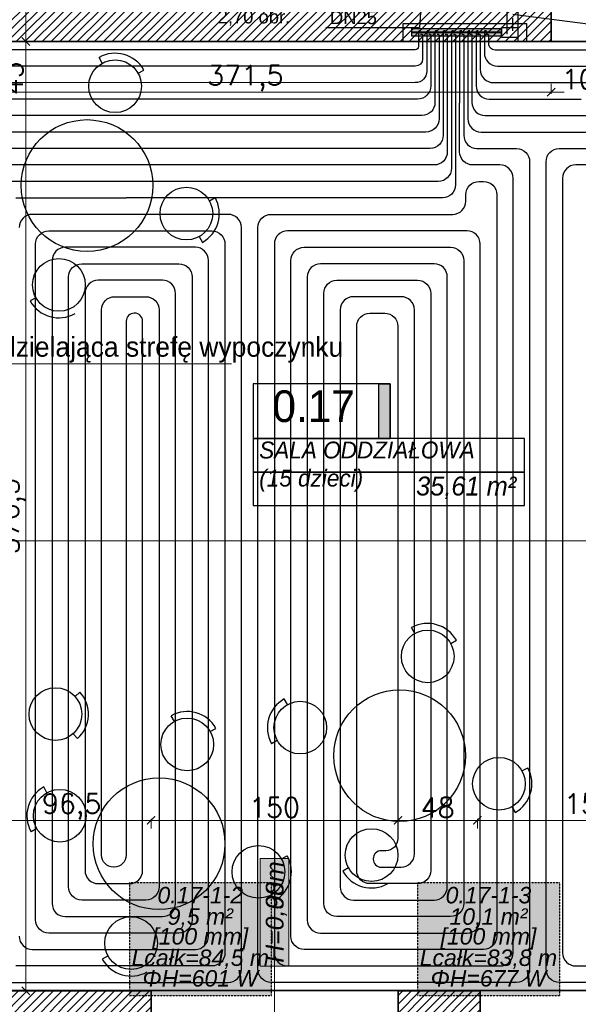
# Model space of a CAD drawing. Header units: millimetres. Extents: x -740 to 33545, y -26688 to 22494.
# Tile 83 of 256: x 9555 to 9895, y 9775 to 10373. Entities that reach past the tile are written whole.
import ezdxf
from ezdxf.enums import TextEntityAlignment as Align
from ezdxf.lldxf.tags import DXFTag

# ---------------------------------------------------------------- set-up
doc = ezdxf.new("R2010")
doc.units = ezdxf.units.MM
doc.header["$MEASUREMENT"] = 0
doc.linetypes.add('HIDDENX2', pattern=[0.1905, 0.127, -0.0635])
doc.layers.get('Defpoints').update_dxf_attribs({"color": 252})
doc.layers.add('_I_EKO_PODKLAD 3', color=252, linetype='Continuous')
doc.layers.add('tabelki opis', color=252, linetype='Continuous')
for name, color, linetype, lineweight in [('A_istniejące ściany', 252, 'Continuous', 35), ('A_l.przerywana', 252, 'ICAD_ISO03W100', 9), ('A_opisy', 252, 'Continuous', 15), ('l.wypełnien', 252, 'Continuous', 5), ('Nowe_820-G Rysunki Obrazki_Nr_pióra__1', 252, 'Continuous', 13), ('Nowe_820-G Rysunki Obrazki_Nr_pióra__23', 252, 'Continuous', 15), ('wymiarowanie', 252, 'Continuous', 9)]:
    doc.layers.add(name, color=color, linetype=linetype, lineweight=lineweight)
for name, color, linetype, lineweight, true_color in [('IS_Belka powrotna rozdzielacza co', 7, 'Continuous', 25, 0x000000), ('IS_Belka zasilająca rozdzielacza co', 7, 'Continuous', 25, 0x000000), ('IS_Działka (powrotna)', 5, 'Continuous', 25, 0x0000ff), ('IS_Działka (zasilająca)', 1, 'Continuous', 25, 0xff0000), ('IS_Heating_cooling floor', 7, 'HIDDENX2', 25, 0x008000), ('IS_Przyłącze (powrotne)', 5, 'Continuous', 25, 0x0000ff), ('IS_Przyłącze (zasilające)', 1, 'Continuous', 25, 0xff0000), ('IS_Strefa podłóg', 7, 'Continuous', 25, 0x008000), ('IS_Szafka rozdzielaczowa z zestawem', 7, 'Continuous', 25, 0x000000), ('IS_Wężownica OChP', 7, 'Continuous', 25, 0x800080), ('IS_Zawór (DN_ nastawa)1', 7, 'Continuous', 25, 0x000000)]:
    doc.layers.add(name, color=color, linetype=linetype, lineweight=lineweight, true_color=true_color)
doc.styles.add('Arial_____', font='arial.ttf')
doc.styles.add('Arial__I__', font='ariali.ttf')
doc.styles.add('ARIALL', font='GOTHIC.TTF', dxfattribs={"height": 40})
doc.styles.add('ROMANS', font='romans')
doc.styles.add('styl2', font='simplex.shx')
tags = doc.linetypes.add('ICAD_ISO03W100', pattern=[30, 12, -18]).pattern_tags.tags
tags[6:7] = [DXFTag(74, 4), DXFTag(75, 0), DXFTag(340, '0'), DXFTag(46, 1.0), DXFTag(50, 0.0), DXFTag(44, 0.0), DXFTag(45, 0.0)]
tags[4:5] = [DXFTag(74, 4), DXFTag(75, 0), DXFTag(340, '0'), DXFTag(46, 1.0), DXFTag(50, 0.0), DXFTag(44, 0.0), DXFTag(45, 0.0)]
doc.dimstyles.new('Skala 1-50', dxfattribs={"dimtxt": 12, "dimasz": 5, "dimexe": 1, "dimexo": 1, "dimgap": 1.5, "dimtad": 1, "dimdec": 1, "dimrnd": 0.5, "dimtxsty": 'styl2', "dimblk": 'ARCHTICK', "dimcen": 5, "dimadec": 0, "dimazin": 0, "dimtfac": 1, "dimtdec": 1, "dimtmove": 1, "dimatfit": 3, "dimldrblk": 'ARCHTICK', "dimfxl": 0, "dimlwd": -1, "dimlwe": -1, "dimarcsym": 0})

# ---------------------------------------------------------------- blocks, each defined once
blk = doc.blocks.new('_ArchTick')
at = {"color": 0, "linetype": 'ByBlock', "const_width": 0.15}
blk.add_lwpolyline([(-0.5, -0.5), (0.5, 0.5)], dxfattribs=at)
blk = doc.blocks.new('*D1187')
at = {"layer": 'Defpoints', "color": 0}
for p in [(9574.19, 10402.52), (9559.18, 10359.34), (9574.19, 10359.34)]:
    blk.add_point(p, dxfattribs=at)
at = {"layer": 'wymiarowanie', "color": 0}
for p, q in [((9564.18, 10402.52), (9558.18, 10402.52)), ((9559.18, 10402.52), (9559.18, 10359.34)), ((9564.18, 10359.34), (9558.18, 10359.34)), ((9559.18, 10359.34), (9559.18, 10326.72))]:
    blk.add_line(p, q, dxfattribs=at)
at = {"layer": 'wymiarowanie', "color": 0, "xscale": 5, "yscale": 5, "zscale": 5}
for p, rotation in [((9559.18, 10402.52), 90), ((9559.18, 10359.34), 270)]:
    blk.add_blockref('_ArchTick', p, dxfattribs=dict(at, rotation=rotation))
at = {"layer": 'wymiarowanie', "color": 0, "insert": (9551.38, 10336.94), "char_height": 12, "attachment_point": 5, "rotation": 90, "style": 'styl2'}
blk.add_mtext('43', dxfattribs=at)
blk = doc.blocks.new('*D1188')
at = {"layer": 'Defpoints', "color": 0}
for p in [(9574.19, 10359.34), (9559.18, 9782.76), (9587.01, 9782.76)]:
    blk.add_point(p, dxfattribs=at)
at = {"layer": 'wymiarowanie', "color": 0}
for p, q in [((9564.18, 10359.34), (9558.18, 10359.34)), ((9559.18, 10359.34), (9559.18, 9782.76)), ((9564.18, 9782.76), (9558.18, 9782.76))]:
    blk.add_line(p, q, dxfattribs=at)
at = {"layer": 'wymiarowanie', "color": 0, "xscale": 5, "yscale": 5, "zscale": 5}
for p, rotation in [((9559.18, 10359.34), 90), ((9559.18, 9782.76), 270)]:
    blk.add_blockref('_ArchTick', p, dxfattribs=dict(at, rotation=rotation))
at = {"layer": 'wymiarowanie', "color": 0, "insert": (9550.84, 10071.05), "char_height": 12, "attachment_point": 5, "rotation": 90, "style": 'styl2'}
blk.add_mtext('576,5', dxfattribs=at)
blk = doc.blocks.new('*D2227')
at = {"layer": 'Defpoints', "color": 0}
for p in [(8932.19, 10064.95), (9995.19, 10064.95), (8932.19, 10055.97)]:
    blk.add_point(p, dxfattribs=at)
at = {"layer": 'wymiarowanie', "color": 0}
for p, q in [((8932.19, 10060.97), (8932.19, 10054.97)), ((9995.19, 10060.97), (9995.19, 10054.97)), ((9995.19, 10055.97), (8932.19, 10055.97))]:
    blk.add_line(p, q, dxfattribs=at)
at = {"layer": 'wymiarowanie', "color": 0, "xscale": 5, "yscale": 5, "zscale": 5, "rotation": 180}
blk.add_blockref('_ArchTick', (8932.19, 10055.97), dxfattribs=at)
at = {"layer": 'wymiarowanie', "color": 0, "xscale": 5, "yscale": 5, "zscale": 5}
blk.add_blockref('_ArchTick', (9995.19, 10055.97), dxfattribs=at)
at = {"layer": 'wymiarowanie', "color": 0, "insert": (9463.69, 10063.77), "char_height": 12, "attachment_point": 5, "style": 'styl2'}
blk.add_mtext('1063', dxfattribs=at)
blk = doc.blocks.new('*D2625')
at = {"layer": 'Defpoints', "color": 0}
for p in [(9506.72, 10359.34), (9878.19, 10359.34), (9878.19, 10328.56)]:
    blk.add_point(p, dxfattribs=at)
at = {"layer": 'wymiarowanie', "color": 0}
for p, q in [((9506.72, 10333.56), (9506.72, 10327.56)), ((9878.19, 10333.56), (9878.19, 10327.56)), ((9506.72, 10328.56), (9878.19, 10328.56))]:
    blk.add_line(p, q, dxfattribs=at)
at = {"layer": 'wymiarowanie', "color": 0, "xscale": 5, "yscale": 5, "zscale": 5, "rotation": 180}
blk.add_blockref('_ArchTick', (9506.72, 10328.56), dxfattribs=at)
at = {"layer": 'wymiarowanie', "color": 0, "xscale": 5, "yscale": 5, "zscale": 5}
blk.add_blockref('_ArchTick', (9878.19, 10328.56), dxfattribs=at)
at = {"layer": 'wymiarowanie', "color": 0, "insert": (9692.45, 10336.91), "char_height": 12, "attachment_point": 5, "style": 'styl2'}
blk.add_mtext('371,5', dxfattribs=at)
blk = doc.blocks.new('*D2626')
at = {"layer": 'Defpoints', "color": 0}
for p in [(9878.19, 10359.34), (9980.19, 10359.34), (9980.19, 10328.56)]:
    blk.add_point(p, dxfattribs=at)
at = {"layer": 'wymiarowanie', "color": 0}
for p, q in [((9878.19, 10333.56), (9878.19, 10327.56)), ((9980.19, 10333.56), (9980.19, 10327.56)), ((9878.19, 10328.56), (9886.18, 10328.56)), ((9980.19, 10328.56), (9913.95, 10328.56))]:
    blk.add_line(p, q, dxfattribs=at)
at = {"layer": 'wymiarowanie', "color": 0, "xscale": 5, "yscale": 5, "zscale": 5, "rotation": 180}
blk.add_blockref('_ArchTick', (9878.19, 10328.56), dxfattribs=at)
at = {"layer": 'wymiarowanie', "color": 0, "xscale": 5, "yscale": 5, "zscale": 5}
blk.add_blockref('_ArchTick', (9980.19, 10328.56), dxfattribs=at)
at = {"layer": 'wymiarowanie', "color": 0, "insert": (9900.07, 10336.36), "char_height": 12, "attachment_point": 5, "style": 'styl2'}
blk.add_mtext('102', dxfattribs=at)
blk = doc.blocks.new('*D2649')
at = {"layer": 'Defpoints', "color": 0}
for p in [(9635.2, 9886.31), (9538.82, 9782.76), (9635.2, 9782.76)]:
    blk.add_point(p, dxfattribs=at)
at = {"layer": 'wymiarowanie', "color": 0}
for p, q in [((9538.82, 9881.31), (9538.82, 9887.31)), ((9538.82, 9886.31), (9635.2, 9886.31)), ((9635.2, 9881.31), (9635.2, 9887.31))]:
    blk.add_line(p, q, dxfattribs=at)
at = {"layer": 'wymiarowanie', "color": 0, "xscale": 5, "yscale": 5, "zscale": 5, "rotation": 180}
blk.add_blockref('_ArchTick', (9538.82, 9886.31), dxfattribs=at)
at = {"layer": 'wymiarowanie', "color": 0, "xscale": 5, "yscale": 5, "zscale": 5}
blk.add_blockref('_ArchTick', (9635.2, 9886.31), dxfattribs=at)
at = {"layer": 'wymiarowanie', "color": 0, "insert": (9587.01, 9894.66), "char_height": 12, "attachment_point": 5, "style": 'styl2'}
blk.add_mtext('96,5', dxfattribs=at)
blk = doc.blocks.new('*D2650')
at = {"layer": 'Defpoints', "color": 0}
for p in [(9785.2, 9886.31), (9635.2, 9782.76), (9785.2, 9782.76)]:
    blk.add_point(p, dxfattribs=at)
at = {"layer": 'wymiarowanie', "color": 0}
for p, q in [((9635.2, 9881.31), (9635.2, 9887.31)), ((9635.2, 9886.31), (9785.2, 9886.31)), ((9785.2, 9881.31), (9785.2, 9887.31))]:
    blk.add_line(p, q, dxfattribs=at)
at = {"layer": 'wymiarowanie', "color": 0, "xscale": 5, "yscale": 5, "zscale": 5, "rotation": 180}
blk.add_blockref('_ArchTick', (9635.2, 9886.31), dxfattribs=at)
at = {"layer": 'wymiarowanie', "color": 0, "xscale": 5, "yscale": 5, "zscale": 5}
blk.add_blockref('_ArchTick', (9785.2, 9886.31), dxfattribs=at)
at = {"layer": 'wymiarowanie', "color": 0, "insert": (9710.2, 9894.11), "char_height": 12, "attachment_point": 5, "style": 'styl2'}
blk.add_mtext('150', dxfattribs=at)
blk = doc.blocks.new('*D2651')
at = {"layer": 'Defpoints', "color": 0}
for p in [(9833.39, 9886.31), (9785.2, 9782.76), (9833.39, 9782.76)]:
    blk.add_point(p, dxfattribs=at)
at = {"layer": 'wymiarowanie', "color": 0}
for p, q in [((9785.2, 9881.31), (9785.2, 9887.31)), ((9785.2, 9886.31), (9833.39, 9886.31)), ((9833.39, 9881.31), (9833.39, 9887.31))]:
    blk.add_line(p, q, dxfattribs=at)
at = {"layer": 'wymiarowanie', "color": 0, "xscale": 5, "yscale": 5, "zscale": 5, "rotation": 180}
blk.add_blockref('_ArchTick', (9785.2, 9886.31), dxfattribs=at)
at = {"layer": 'wymiarowanie', "color": 0, "xscale": 5, "yscale": 5, "zscale": 5}
blk.add_blockref('_ArchTick', (9833.39, 9886.31), dxfattribs=at)
at = {"layer": 'wymiarowanie', "color": 0, "insert": (9809.3, 9894.11), "char_height": 12, "attachment_point": 5, "style": 'styl2'}
blk.add_mtext('48', dxfattribs=at)
blk = doc.blocks.new('*D2652')
at = {"layer": 'Defpoints', "color": 0}
for p in [(9985.02, 9886.31), (9833.39, 9782.76), (9985.02, 9782.76)]:
    blk.add_point(p, dxfattribs=at)
at = {"layer": 'wymiarowanie', "color": 0}
for p, q in [((9833.39, 9881.31), (9833.39, 9887.31)), ((9833.39, 9886.31), (9985.02, 9886.31)), ((9985.02, 9881.31), (9985.02, 9887.31))]:
    blk.add_line(p, q, dxfattribs=at)
at = {"layer": 'wymiarowanie', "color": 0, "xscale": 5, "yscale": 5, "zscale": 5, "rotation": 180}
blk.add_blockref('_ArchTick', (9833.39, 9886.31), dxfattribs=at)
at = {"layer": 'wymiarowanie', "color": 0, "xscale": 5, "yscale": 5, "zscale": 5}
blk.add_blockref('_ArchTick', (9985.02, 9886.31), dxfattribs=at)
at = {"layer": 'wymiarowanie', "color": 0, "insert": (9909.2, 9894.51), "char_height": 12, "attachment_point": 5, "style": 'styl2'}
blk.add_mtext('151,5', dxfattribs=at)
blk = doc.blocks.new('83379815-89f8-4487-ae51-c504b20e51e9_case')
at = {"layer": 'IS_Szafka rozdzielaczowa z zestawem', "color": 0, "linetype": 'ByBlock', "lineweight": -2, "transparency": 16777216, "extrusion": (0, 0, -1)}
blk.add_lwpolyline([(-0.424, -0.055), (0.326, -0.055), (0.326, 0.055), (-0.424, 0.055)], close=True, dxfattribs=at)

msp = doc.modelspace()

# ---------------------------------------------------------------- hatches: boundary and pattern name
at = {"layer": 'A_opisy', "ltscale": 0.3}
msp.add_hatch(color=256, dxfattribs=at).paths.add_polyline_path([(9701.44, 9797.7), (9701.44, 9863.16), (9718.97, 9863.16), (9718.97, 9797.7)])
msp.add_hatch(color=256, dxfattribs=at).paths.add_polyline_path([(9701.44, 9797.7), (9701.44, 9863.16), (9718.97, 9863.16), (9718.97, 9797.7)])
msp.add_hatch(color=256, dxfattribs=at).paths.add_polyline_path([(9701.44, 9797.7), (9701.44, 9863.16), (9718.97, 9863.16), (9718.97, 9797.7)])
msp.add_hatch(color=256, dxfattribs=at).paths.add_polyline_path([(9701.44, 9797.7), (9701.44, 9863.16), (9718.97, 9863.16), (9718.97, 9797.7)])
at = {"layer": 'IS_Belka powrotna rozdzielacza co', "true_color": 0xffffff, "transparency": 33554687, "extrusion": (0, 0, -1)}
msp.add_hatch(color=7, dxfattribs=at).paths.add_polyline_path([(-9848.07, 10362.58), (-9793.67, 10362.58), (-9793.67, 10365.12), (-9848.07, 10365.12)])
at = {"layer": 'IS_Belka zasilająca rozdzielacza co', "true_color": 0xffffff, "transparency": 33554687, "extrusion": (0, 0, -1)}
msp.add_hatch(color=7, dxfattribs=at).paths.add_polyline_path([(-9848.07, 10364.58), (-9793.67, 10364.58), (-9793.67, 10367.12), (-9848.07, 10367.12)])
at = {"layer": 'IS_Heating_cooling floor', "lineweight": 50, "true_color": 0xffffff, "transparency": 33554687}
for points in [[(9622.1, 9779.99), (9708.38, 9779.99), (9708.38, 9848.29), (9622.1, 9848.29)], [(9797.1, 9779.99), (9883.38, 9779.99), (9883.38, 9848.29), (9797.1, 9848.29)]]:
    msp.add_hatch(color=7, dxfattribs=at).paths.add_polyline_path(points)
at = {"layer": 'l.wypełnien'}
h = msp.add_hatch(dxfattribs=at)
h.set_pattern_fill('ANSI31', color=256, scale=30, style=0)
h.paths.add_polyline_path([(10179.68, 10402.52), (10279.59, 10402.52), (10279.59, 10396.52), (10273.59, 10396.52), (10273.59, 10123.69), (10279.59, 10126.48), (10279.59, 10017.29), (10316.23, 10017.29), (10316.23, 9992.74), (10279.59, 9992.74), (10279.59, 9927.76), (10254.19, 9927.76), (10254.19, 10359.34), (10179.68, 10359.34)])
h.paths.add_polyline_path([(10260.11, 10246.37), (10272.71, 10246.37), (10272.71, 10279.87), (10260.11, 10279.87)], flags=24)
h.paths.add_polyline_path([(10504.8, 10309.84), (10504.8, 10297.84), (10504.8, 10254.75), (10504.8, 10017.29), (10504.8, 9992.74), (10504.8, 9927.76), (10529.35, 9927.76), (10529.35, 10281.34), (10542.35, 10281.34), (10542.35, 10359.34), (10636.35, 10359.34), (10635.51, 10402.52), (10504.8, 10402.52), (10504.8, 10396.52)])
h.paths.add_polyline_path([(10504.8, 10396.52), (10510.8, 10396.52), (10510.8, 10309.84), (10504.8, 10309.84)], flags=16)
h.paths.add_polyline_path([(10504.8, 10392.52), (10504.8, 10309.84), (10510.8, 10309.84), (10510.8, 10396.52), (10504.8, 10396.52)], flags=0)
h.paths.add_polyline_path([(10515.95, 10326.34), (10515.95, 10347.34), (10530.35, 10347.34), (10530.35, 10326.34)], flags=16)
h.paths.add_polyline_path([(10515.95, 10347.34), (10515.95, 10326.34), (10530.35, 10326.34), (10530.35, 10347.34)], flags=0)
h.paths.add_polyline_path([(10515.95, 10297.84), (10515.95, 10293.34), (10530.35, 10293.34), (10530.35, 10314.34), (10515.95, 10314.34), (10515.95, 10309.84)], flags=16)
h.paths.add_polyline_path([(10515.95, 10297.84), (10515.95, 10309.84), (10515.95, 10314.34), (10530.35, 10314.34), (10530.35, 10293.34), (10515.95, 10293.34)], flags=0)
h.paths.add_polyline_path([(10504.8, 10254.75), (10504.8, 10297.84), (10510.8, 10297.84), (10510.8, 10254.75)], flags=16)
h.paths.add_polyline_path([(10510.8, 10254.75), (10510.8, 10297.84), (10504.8, 10297.84), (10504.8, 10259.75), (10504.8, 10254.75)], flags=0)
h.paths.add_polyline_path([(10504.8, 10297.84), (10510.8, 10297.84), (10510.8, 10309.84), (10504.8, 10309.84)], flags=16)
h.paths.add_polyline_path([(10504.8, 10309.84), (10510.8, 10309.84), (10510.8, 10297.84), (10504.8, 10297.84)], flags=0)
h.paths.add_polyline_path([(10510.8, 10309.84), (10515.95, 10309.84), (10515.95, 10297.84), (10510.8, 10297.84)], flags=16)
h.paths.add_polyline_path([(10510.84, 10326.02), (10523.45, 10326.02), (10523.45, 10359.52), (10510.84, 10359.52)], flags=8)
h.paths.add_polyline_path([(10510.84, 10326.02), (10523.45, 10326.02), (10523.45, 10359.52), (10510.84, 10359.52)], flags=8)
h.paths.add_polyline_path([(9506.72, 10359.34), (9506.72, 10402.52), (9858.19, 10402.52), (9858.19, 10359.34)])
h.paths.add_polyline_path([(10000.19, 10359.34), (10089.09, 10359.34), (10089.09, 10402.52), (10000.19, 10402.52)])
h.paths.add_polyline_path([(10273.59, 10123.69), (10273.59, 10396.52), (10279.59, 10396.52), (10279.59, 10359.34), (10279.59, 10126.48)])
h.paths.add_polyline_path([(10372.72, 9992.74), (10372.72, 10017.29), (10316.23, 10017.29), (10316.23, 9992.74)])
h.paths.add_polyline_path([(9858.19, 10359.34), (9858.19, 10402.52), (9878.19, 10402.52), (9878.19, 10359.34)])
h.paths.add_polyline_path([(10000.19, 10359.34), (10000.19, 10402.52), (9980.19, 10402.52), (9980.19, 10359.34)])
h.paths.add_polyline_path([(10279.59, 9907.76), (10279.59, 9927.76), (10254.19, 9927.76), (10254.19, 9907.76)])
h.paths.add_polyline_path([(10529.35, 9907.76), (10529.35, 9927.76), (10504.8, 9927.76), (10504.8, 9907.76)])
h.paths.add_polyline_path([(10494.8, 10017.29), (10494.8, 9992.74), (10504.8, 9992.74), (10504.8, 10017.29)])
h = msp.add_hatch(dxfattribs=at)
h.set_pattern_fill('ANSI31', color=256, scale=30, style=0)
h.paths.add_polyline_path([(8887.19, 10131.59), (8887.19, 9739.58), (8988.77, 9739.58), (8988.77, 9782.76), (8932.19, 9782.76), (8932.19, 10131.59), (8913.43, 10131.59), (8902.43, 10131.59)])
h.paths.add_polyline_path([(10184.83, 9782.76), (10254.19, 9782.76), (10254.19, 9762.76), (10279.59, 9762.76), (10279.59, 9782.76), (10294.77, 9782.76), (10294.77, 9739.58), (10184.83, 9739.58)])
h.paths.add_polyline_path([(9635.2, 9739.58), (9635.2, 9782.76), (9538.82, 9782.76), (9538.82, 9739.58)])
h.paths.add_polyline_path([(9189.01, 9739.58), (9189.01, 9782.76), (9138.77, 9782.76), (9138.77, 9739.58)])
h.paths.add_polyline_path([(9835.02, 9739.58), (9835.02, 9782.76), (9785.2, 9782.76), (9785.2, 9739.58)])
h.paths.add_polyline_path([(10034.83, 9739.58), (10034.83, 9782.76), (9985.02, 9782.76), (9985.02, 9739.58)])
h.paths.add_polyline_path([(9388.82, 9739.58), (9388.82, 9782.76), (9339.01, 9782.76), (9339.01, 9739.58)])
h.paths.add_polyline_path([(10301.6, 9739.58), (10314.77, 9739.58), (10314.77, 9782.76), (10294.77, 9782.76), (10294.77, 9739.58)])
h.paths.add_polyline_path([(10254.19, 9762.76), (10279.59, 9762.76), (10279.59, 9782.76), (10254.19, 9782.76)])
at = {"layer": 'tabelki opis'}
msp.add_hatch(color=256, dxfattribs=at).paths.add_polyline_path([(9780.41, 10118.13), (9780.41, 10151.4), (9773.45, 10151.4), (9773.45, 10118.13)])

# ---------------------------------------------------------------- linework, layer by layer
at = {"layer": '_I_EKO_PODKLAD 3', "ltscale": 500}
for p, q in [((9605.57, 10346.14), (9603.62, 10349.63)), ((9605.57, 10346.14), (9603.62, 10349.63)), ((9627.34, 10339.99), (9630.83, 10341.94)), ((9627.34, 10339.99), (9630.83, 10341.94)), ((9670.62, 10262.61), (9674.11, 10264.56)), ((9670.62, 10262.61), (9674.11, 10264.56)), ((9664.46, 10240.83), (9666.42, 10237.34)), ((9664.46, 10240.83), (9666.42, 10237.34)), ((9565.31, 10203.71), (9561.82, 10201.76)), ((9565.31, 10203.71), (9561.82, 10201.76)), ((9795.41, 9999.85), (9793.46, 10003.34)), ((9795.41, 9999.85), (9793.46, 10003.34)), ((9817.19, 9993.7), (9820.68, 9995.65)), ((9817.19, 9993.7), (9820.68, 9995.65)), ((9589.04, 9961.54), (9592.01, 9964.22)), ((9589.04, 9961.54), (9592.01, 9964.22)), ((9718.03, 9956.58), (9716.08, 9960.07)), ((9718.03, 9956.58), (9716.08, 9960.07)), ((9649.35, 9946.38), (9647.4, 9949.87)), ((9649.35, 9946.38), (9647.4, 9949.87)), ((9587.87, 9938.94), (9590.55, 9935.97)), ((9587.87, 9938.94), (9590.55, 9935.97)), ((9671.13, 9940.23), (9674.62, 9942.18)), ((9671.13, 9940.23), (9674.62, 9942.18)), ((9711.88, 9934.8), (9708.39, 9932.85)), ((9711.88, 9934.8), (9708.39, 9932.85)), ((9860.46, 9916.32), (9863.96, 9918.27)), ((9860.46, 9916.32), (9863.96, 9918.27)), ((9571.97, 9903.11), (9570.02, 9906.6)), ((9571.97, 9903.11), (9570.02, 9906.6)), ((9854.31, 9894.54), (9856.26, 9891.05)), ((9854.31, 9894.54), (9856.26, 9891.05)), ((9565.82, 9881.33), (9562.33, 9879.38)), ((9565.82, 9881.33), (9562.33, 9879.38)), ((9714.4, 9862.85), (9717.89, 9864.8)), ((9714.4, 9862.85), (9717.89, 9864.8)), ((9755.15, 9857.42), (9751.66, 9855.47)), ((9755.15, 9857.42), (9751.66, 9855.47)), ((9708.25, 9841.07), (9710.2, 9837.58)), ((9708.25, 9841.07), (9710.2, 9837.58)), ((9609.09, 9803.95), (9605.6, 9802)), ((9609.09, 9803.95), (9605.6, 9802))]:
    msp.add_line(p, q, dxfattribs=at)
for centre, radius in [((9613.38, 10332.18), 16), ((9613.38, 10332.18), 16), ((9596.33, 10271.85), 40), ((9596.33, 10271.85), 40), ((9656.65, 10254.8), 16), ((9656.65, 10254.8), 16), ((9579.27, 10211.52), 16), ((9579.27, 10211.52), 16), ((9803.22, 9985.89), 16), ((9803.22, 9985.89), 16), ((9577.16, 9950.82), 16), ((9577.16, 9950.82), 16), ((9786.17, 9925.56), 40), ((9786.17, 9925.56), 40), ((9725.84, 9942.61), 16), ((9725.84, 9942.61), 16), ((9657.16, 9932.42), 16), ((9657.16, 9932.42), 16), ((9846.5, 9908.51), 16), ((9846.5, 9908.51), 16), ((9640.11, 9872.09), 40), ((9640.11, 9872.09), 40), ((9579.78, 9889.14), 16), ((9579.78, 9889.14), 16), ((9769.12, 9865.23), 16), ((9769.12, 9865.23), 16), ((9700.44, 9855.04), 16), ((9700.44, 9855.04), 16), ((9623.06, 9811.76), 16), ((9623.06, 9811.76), 16)]:
    msp.add_circle(centre, radius, dxfattribs=at)
for centre, start, end in [((9613.38, 10332.18), 29.21625, 119.21625), ((9613.38, 10332.18), 29.21625, 119.21625), ((9656.65, 10254.8), 299.21625, 29.21625), ((9656.65, 10254.8), 299.21625, 29.21625), ((9579.27, 10211.52), 209.21625, 299.21625), ((9579.27, 10211.52), 209.21625, 299.21625), ((9803.22, 9985.89), 29.21625, 119.21625), ((9803.22, 9985.89), 29.21625, 119.21625), ((9577.16, 9950.82), 312.04495, 42.04495), ((9577.16, 9950.82), 312.04495, 42.04495), ((9725.84, 9942.61), 119.21625, 209.21625), ((9725.84, 9942.61), 119.21625, 209.21625), ((9657.16, 9932.42), 29.21625, 119.21625), ((9657.16, 9932.42), 29.21625, 119.21625), ((9846.5, 9908.51), 299.21625, 29.21625), ((9846.5, 9908.51), 299.21625, 29.21625), ((9579.78, 9889.14), 119.21625, 209.21625), ((9579.78, 9889.14), 119.21625, 209.21625), ((9700.44, 9855.04), 299.21625, 29.21625), ((9700.44, 9855.04), 299.21625, 29.21625), ((9769.12, 9865.23), 209.21625, 299.21625), ((9769.12, 9865.23), 209.21625, 299.21625), ((9623.06, 9811.76), 209.21625, 299.21625), ((9623.06, 9811.76), 209.21625, 299.21625)]:
    msp.add_arc(centre, 20, start, end, dxfattribs=at)
at = {"layer": 'A_istniejące ściany'}
msp.add_line((9878.19, 10359.34), (9878.19, 10402.52), dxfattribs=at)
for points in [[(9506.72, 10359.34), (9878.19, 10359.34)], [(9635.2, 9782.76), (9538.82, 9782.76)], [(9635.2, 9739.58), (9635.2, 9782.76)], [(9835.02, 9782.76), (9785.2, 9782.76)], [(9785.2, 9782.76), (9785.2, 9739.58)], [(9835.02, 9739.58), (9835.02, 9782.76)]]:
    msp.add_lwpolyline(points, dxfattribs=at)
at = {"layer": 'A_l.przerywana', "lineweight": 30, "ltscale": 0.3}
msp.add_lwpolyline([(9858.19, 10402.52), (10000.19, 10402.52), (10000.19, 10359.34), (9858.19, 10359.34)], close=True, dxfattribs=at)
at = {"layer": 'A_l.przerywana', "ltscale": 0.3}
msp.add_lwpolyline([(9980.19, 10371.34), (9980.19, 10359.34), (9878.19, 10359.34), (9878.19, 10371.34)], dxfattribs=at)
at = {"layer": 'A_opisy'}
msp.add_line((9710.2, 9681.91), (9710.2, 9815.38), dxfattribs=at)
at = {"layer": 'A_opisy', "ltscale": 0.3}
msp.add_lwpolyline([(9701.44, 9797.7), (9701.44, 9863.16), (9718.97, 9863.16), (9718.97, 9797.7)], close=True, dxfattribs=at)
msp.add_lwpolyline([(9701.44, 9797.7), (9701.44, 9863.16), (9718.97, 9863.16), (9718.97, 9797.7)], close=True, dxfattribs=at)
msp.add_lwpolyline([(9701.44, 9797.7), (9701.44, 9863.16), (9718.97, 9863.16), (9718.97, 9797.7)], close=True, dxfattribs=at)
msp.add_lwpolyline([(9701.44, 9797.7), (9701.44, 9863.16), (9718.97, 9863.16), (9718.97, 9797.7)], close=True, dxfattribs=at)
at = {"layer": 'IS_Belka powrotna rozdzielacza co', "extrusion": (0, 0, -1)}
msp.add_lwpolyline([(-9848.07, 10362.58), (-9793.67, 10362.58), (-9793.67, 10365.12), (-9848.07, 10365.12)], close=True, dxfattribs=at)
at = {"layer": 'IS_Belka zasilająca rozdzielacza co', "extrusion": (0, 0, -1)}
msp.add_lwpolyline([(-9848.07, 10364.58), (-9793.67, 10364.58), (-9793.67, 10367.12), (-9848.07, 10367.12)], close=True, dxfattribs=at)
at = {"layer": 'IS_Działka (powrotna)'}
for q in [(9854.97, 10373.43), (9854.97, 10365.85)]:
    msp.add_line((9854.97, 10365.85), q, dxfattribs=at)
at = {"layer": 'IS_Działka (zasilająca)'}
for q in [(9851.47, 10377.2), (9851.47, 10363.85)]:
    msp.add_line((9851.47, 10363.85), q, dxfattribs=at)
at = {"layer": 'IS_Heating_cooling floor'}
for points in [[(9622.1, 9779.99), (9708.38, 9779.99), (9708.38, 9848.29), (9622.1, 9848.29)], [(9797.1, 9779.99), (9883.38, 9779.99), (9883.38, 9848.29), (9797.1, 9848.29)]]:
    msp.add_lwpolyline(points, close=True, dxfattribs=at)
at = {"layer": 'IS_Przyłącze (powrotne)', "color": 132, "true_color": 0x00c8c8, "transparency": 33554687}
msp.add_lwpolyline([(9813.87, 10365.85), (9813.23, 10365.85, 0.414214), (9812.62, 10365.24), (9812.62, 10362.58), (9812.62, 10302.34, -0.414213), (9804.63, 10294.34), (9530.11, 10294.32), (9456.36, 10294.32)], format="xyb", dxfattribs=at)
at = {"layer": 'IS_Przyłącze (powrotne)', "color": 9, "true_color": 0xc8c8c8, "transparency": 33554687}
msp.add_lwpolyline([(9808.87, 10365.85), (9808.23, 10365.85, 0.414214), (9807.62, 10365.24), (9807.62, 10362.58), (9807.62, 10322.34, -0.414197), (9799.62, 10314.34), (9590.11, 10314.33)], format="xyb", dxfattribs=at)
at = {"layer": 'IS_Przyłącze (powrotne)', "color": 212, "true_color": 0xc800c8, "transparency": 33554687}
msp.add_lwpolyline([(9818.87, 10365.85), (9818.23, 10365.85, 0.414214), (9817.62, 10365.24), (9817.62, 10362.58), (9817.63, 10282.34, -0.414213), (9809.63, 10274.34), (9695.11, 10274.33), (9615.11, 10274.33)], format="xyb", dxfattribs=at)
at = {"layer": 'IS_Przyłącze (powrotne)', "color": 92, "true_color": 0x00c800, "transparency": 33554687}
for points in [[(9798.87, 10365.85), (9798.23, 10365.85, 0.414214), (9797.62, 10365.24), (9797.62, 10362.58), (9797.62, 10358.46)], [(9833.87, 10365.85), (9833.23, 10365.85, 0.414214), (9832.62, 10365.24), (9832.62, 10362.58), (9832.62, 10332.34, 0.41423), (9840.62, 10324.34), (9896.44, 10324.34)]]:
    msp.add_lwpolyline(points, format="xyb", dxfattribs=at)
at = {"layer": 'IS_Przyłącze (powrotne)', "color": 12, "true_color": 0xc80000, "transparency": 33554687}
for points in [[(9803.87, 10365.85), (9803.23, 10365.85, 0.414214), (9802.62, 10365.24), (9802.62, 10362.58), (9802.62, 10348.46)], [(9838.87, 10365.85), (9838.23, 10365.85, 0.414214), (9837.62, 10365.24), (9837.62, 10362.58), (9837.62, 10352.34, 0.41423), (9845.62, 10344.34), (9908.94, 10344.34)]]:
    msp.add_lwpolyline(points, format="xyb", dxfattribs=at)
at = {"layer": 'IS_Przyłącze (powrotne)', "color": 172, "true_color": 0x0000c8, "transparency": 33554687}
msp.add_lwpolyline([(9823.87, 10365.85), (9823.23, 10365.85, 0.414214), (9822.62, 10365.24), (9822.62, 10362.58), (9822.62, 10359.34), (9822.62, 10321.84)], format="xyb", dxfattribs=at)
at = {"layer": 'IS_Przyłącze (powrotne)', "color": 52, "true_color": 0xc8c800, "transparency": 33554687}
msp.add_lwpolyline([(9828.87, 10365.85), (9828.23, 10365.85, 0.414214), (9827.62, 10365.24), (9827.62, 10362.58), (9827.62, 10312.34, 0.414214), (9835.62, 10304.34), (9870.11, 10304.34), (9905.19, 10304.34)], format="xyb", dxfattribs=at)
at = {"layer": 'IS_Przyłącze (powrotne)', "color": 92, "true_color": 0x00c800, "transparency": 33554687, "extrusion": (0, 0, -1)}
msp.add_lwpolyline([(-9797.62, 10358.46), (-9797.62, 10356.36, 0.414203), (-9795.6, 10354.34), (-9070.11, 10354.31), (-9003.69, 10354.31)], format="xyb", dxfattribs=at)
at = {"layer": 'IS_Przyłącze (powrotne)', "color": 12, "true_color": 0xc80000, "transparency": 33554687, "extrusion": (0, 0, -1)}
msp.add_lwpolyline([(-9802.62, 10348.46), (-9802.62, 10341.26, 0.414201), (-9795.7, 10334.34), (-9215.11, 10334.31), (-9212.61, 10334.31)], format="xyb", dxfattribs=at)
at = {"layer": 'IS_Przyłącze (powrotne)', "color": 9, "true_color": 0xc8c8c8, "transparency": 33554687, "extrusion": (0, -9.38948e-56, -1)}
msp.add_lwpolyline([(-9590.11, 10314.33), (-9372.61, 10314.31), (-9296.36, 10314.31)], dxfattribs=at)
at = {"layer": 'IS_Przyłącze (zasilające)', "color": 132, "true_color": 0x00c8c8, "transparency": 33554687, "extrusion": (0, 0, -1)}
msp.add_lwpolyline([(-9813.87, 10363.85), (-9814.51, 10363.85, 0.414214), (-9815.12, 10363.24), (-9815.12, 10362.58), (-9815.13, 10292.34, 0.414213), (-9807.13, 10284.34), (-9530.11, 10284.32), (-9461.36, 10284.32)], format="xyb", dxfattribs=at)
at = {"layer": 'IS_Przyłącze (zasilające)', "color": 12, "true_color": 0xc80000, "transparency": 33554687, "extrusion": (0, 0, -1)}
for points in [[(-9803.87, 10363.85), (-9804.51, 10363.85, 0.414214), (-9805.12, 10363.24), (-9805.12, 10362.58), (-9805.12, 10332.34, 0.414201), (-9797.12, 10324.34), (-9510.11, 10324.33)], [(-9838.87, 10363.85), (-9839.51, 10363.85, 0.414214), (-9840.12, 10363.24), (-9840.12, 10362.58), (-9840.12, 10358.38, -0.41423), (-9844.16, 10354.34), (-9915.19, 10354.35)]]:
    msp.add_lwpolyline(points, format="xyb", dxfattribs=at)
at = {"layer": 'IS_Przyłącze (zasilające)', "color": 9, "true_color": 0xc8c8c8, "transparency": 33554687, "extrusion": (0, 0, -1)}
msp.add_lwpolyline([(-9808.87, 10363.85), (-9809.51, 10363.85, 0.414214), (-9810.12, 10363.24), (-9810.12, 10362.58), (-9810.12, 10312.34, 0.414197), (-9802.12, 10304.34), (-9591.36, 10304.33)], format="xyb", dxfattribs=at)
at = {"layer": 'IS_Przyłącze (zasilające)', "color": 212, "true_color": 0xc800c8, "transparency": 33554687, "extrusion": (0, 0, -1)}
msp.add_lwpolyline([(-9818.87, 10363.85), (-9819.51, 10363.85, 0.414214), (-9820.12, 10363.24), (-9820.12, 10362.58), (-9820.13, 10272.34, 0.414213), (-9812.13, 10264.34), (-9695.11, 10264.33), (-9620.11, 10264.33)], format="xyb", dxfattribs=at)
at = {"layer": 'IS_Przyłącze (zasilające)', "color": 92, "true_color": 0x00c800, "transparency": 33554687, "extrusion": (0, 0, -1)}
for points in [[(-9798.87, 10363.85), (-9799.51, 10363.85, 0.414214), (-9800.12, 10363.24), (-9800.12, 10362.58), (-9800.12, 10353.46)], [(-9833.87, 10363.85), (-9834.51, 10363.85, 0.414214), (-9835.12, 10363.24), (-9835.12, 10362.58), (-9835.12, 10342.34, -0.41423), (-9843.12, 10334.34), (-9902.69, 10334.34)], [(-9800.12, 10353.46), (-9800.12, 10348.81, 0.414203), (-9795.65, 10344.34), (-9070.11, 10344.31), (-9008.69, 10344.31)]]:
    msp.add_lwpolyline(points, format="xyb", dxfattribs=at)
at = {"layer": 'IS_Przyłącze (zasilające)', "color": 172, "true_color": 0x0000c8, "transparency": 33554687, "extrusion": (0, 0, -1)}
msp.add_lwpolyline([(-9823.87, 10363.85), (-9824.51, 10363.85, 0.414214), (-9825.12, 10363.24), (-9825.12, 10362.58), (-9825.12, 10359.34), (-9825.12, 10326.84)], format="xyb", dxfattribs=at)
at = {"layer": 'IS_Przyłącze (zasilające)', "color": 52, "true_color": 0xc8c800, "transparency": 33554687, "extrusion": (0, 0, -1)}
msp.add_lwpolyline([(-9828.87, 10363.85), (-9829.51, 10363.85, 0.414214), (-9830.12, 10363.24), (-9830.12, 10362.58), (-9830.12, 10322.34, -0.414215), (-9838.12, 10314.34), (-9870.11, 10314.34), (-9910.19, 10314.34)], format="xyb", dxfattribs=at)
at = {"layer": 'IS_Przyłącze (zasilające)', "color": 9, "true_color": 0xc8c8c8, "transparency": 33554687, "extrusion": (0, -2.17975e-60, -1)}
msp.add_lwpolyline([(-9591.36, 10304.33), (-9372.61, 10304.31), (-9301.36, 10304.31)], dxfattribs=at)
at = {"layer": 'IS_Strefa podłóg', "extrusion": (0, 0, -1)}
msp.add_lwpolyline([(-10254.26, 9782.88), (-9377.61, 9782.88), (-9377.61, 10359.31), (-9995.27, 10359.35), (-9995.28, 9907.85), (-10254.26, 9907.85)], close=True, dxfattribs=at)
at = {"layer": 'IS_Szafka rozdzielaczowa z zestawem', "color": 18, "lineweight": 25, "true_color": 0x000000, "transparency": 33554687, "extrusion": (0, 0, -1)}
msp.add_lwpolyline([(-9857.87, 10361.85), (-9848.07, 10361.85), (-9848.07, 10367.85), (-9857.87, 10367.85)], close=True, dxfattribs=at)
at = {"layer": 'IS_Wężownica OChP', "color": 172, "true_color": 0x0000c8, "transparency": 33554687}
msp.add_lwpolyline([(9825.12, 10326.84), (9825.12, 10302.34, 0.414209), (9833.12, 10294.34), (9857.11, 10294.34, -0.414224), (9865.11, 10286.34), (9865.11, 9795.88, -0.414214), (9857.11, 9787.88), (9708.11, 9787.88, -0.414214), (9700.11, 9795.88), (9700.11, 10246.33, -0.414196), (9708.11, 10254.33), (9818.38, 10254.34, 0.41421), (9826.38, 10262.34), (9826.38, 10266.34, -0.414223), (9834.38, 10274.34), (9837.11, 10274.34, -0.414218), (9845.11, 10266.34), (9845.11, 9815.88, -0.414213), (9837.11, 9807.88), (9728.11, 9807.88, -0.414214), (9720.11, 9815.88), (9720.11, 10226.33, -0.414196), (9728.11, 10234.33), (9817.11, 10234.34, -0.414231), (9825.11, 10226.34), (9825.11, 9835.88, -0.414214), (9817.11, 9827.88), (9748.11, 9827.88, -0.414213), (9740.11, 9835.88), (9740.11, 10206.34, -0.414198), (9748.11, 10214.34), (9797.11, 10214.34, -0.414229), (9805.11, 10206.34), (9805.11, 9855.88, -0.414214), (9797.11, 9847.88), (9768.11, 9847.88, -0.414213), (9760.11, 9855.88), (9760.11, 10186.34, -0.414201), (9768.11, 10194.34), (9777.11, 10194.34, -0.414226), (9785.11, 10186.34), (9785.11, 9875.23, -0.414215), (9777.76, 9867.88), (9775.01, 9867.88, 0.414215), (9770.11, 9862.98), (9770.11, 9862.78, 0.414212), (9775.01, 9857.88), (9787.11, 9857.88, 0.414215), (9795.11, 9865.88), (9795.11, 10196.34, 0.41423), (9787.11, 10204.34), (9758.11, 10204.34, 0.414197), (9750.11, 10196.34), (9750.11, 9845.88, 0.414213), (9758.11, 9837.88), (9807.11, 9837.88, 0.414214), (9815.11, 9845.88), (9815.11, 10216.34, 0.41423), (9807.11, 10224.34), (9738.11, 10224.34, 0.414197), (9730.11, 10216.34), (9730.11, 9825.88, 0.414214), (9738.11, 9817.88), (9827.11, 9817.88, 0.414213), (9835.11, 9825.88), (9835.11, 10236.34, 0.414231), (9827.11, 10244.34), (9718.11, 10244.33, 0.414196), (9710.11, 10236.33), (9710.11, 9805.88, 0.414214), (9718.11, 9797.88), (9847.11, 9797.88, 0.414213), (9855.11, 9805.88), (9855.11, 10276.34, 0.414218), (9847.11, 10284.34), (9830.62, 10284.34, -0.414205), (9822.62, 10292.34), (9822.62, 10321.84)], format="xyb", dxfattribs=at)
at = {"layer": 'IS_Wężownica OChP', "color": 52, "true_color": 0xc8c800, "transparency": 33554687, "extrusion": (0, 0, -1)}
for points in [[(-10241.26, 9787.88), (-9883.11, 9787.88, 0.414214), (-9875.11, 9795.88), (-9875.11, 10286.34, 0.414195), (-9883.11, 10294.34), (-9922.27, 10294.35, 0.41423)], [(-9912.27, 10284.34), (-9893.11, 10284.34, -0.414189), (-9885.11, 10276.34), (-9885.11, 9805.88, -0.414214), (-9893.11, 9797.88), (-10231.26, 9797.88, -0.414222)]]:
    msp.add_lwpolyline(points, format="xyb", dxfattribs=at)
at = {"layer": 'IS_Wężownica OChP', "color": 212, "true_color": 0xc800c8, "transparency": 33554687}
for points in [[(9615.11, 10274.33), (9543.11, 10274.33, 0.414199)], [(9543.11, 9787.88), (9682.11, 9787.88, 0.414214), (9690.11, 9795.88), (9690.11, 10246.33, 0.414229), (9682.11, 10254.33), (9563.11, 10254.33, 0.414199), (9555.11, 10246.33)], [(9555.11, 9815.88, 0.414214), (9563.11, 9807.88), (9662.11, 9807.88, 0.414214), (9670.11, 9815.88), (9670.11, 10226.33, 0.414231), (9662.11, 10234.33), (9583.11, 10234.33, 0.414197), (9575.11, 10226.33), (9575.11, 9835.88, 0.414214), (9583.11, 9827.88), (9642.11, 9827.88, 0.414214), (9650.11, 9835.88), (9650.11, 10206.33, 0.414233), (9642.11, 10214.33), (9603.11, 10214.33, 0.414194), (9595.11, 10206.33), (9595.11, 9855.88, 0.414214), (9603.11, 9847.88), (9622.11, 9847.88, 0.414214), (9630.11, 9855.88), (9630.11, 10189.43, 0.41423), (9625.21, 10194.33), (9625.01, 10194.33, 0.414197), (9620.11, 10189.43), (9620.11, 9865.23, -0.414214), (9612.76, 9857.88), (9612.46, 9857.88, -0.414214), (9605.11, 9865.23), (9605.11, 10196.33, -0.414197), (9613.11, 10204.33), (9632.11, 10204.33, -0.41423), (9640.11, 10196.33), (9640.11, 9845.88, -0.414214), (9632.11, 9837.88), (9593.11, 9837.88, -0.414214), (9585.11, 9845.88), (9585.11, 10216.33, -0.414195), (9593.11, 10224.33), (9652.11, 10224.33, -0.414232), (9660.11, 10216.33), (9660.11, 9825.88, -0.414214), (9652.11, 9817.88), (9573.11, 9817.88, -0.414214), (9565.11, 9825.88), (9565.11, 10236.33, -0.414198), (9573.11, 10244.33), (9672.11, 10244.33, -0.414229), (9680.11, 10236.33), (9680.11, 9805.88, -0.414214), (9672.11, 9797.88), (9553.11, 9797.88, -0.414214)]]:
    msp.add_lwpolyline(points, format="xyb", dxfattribs=at)
msp.add_lwpolyline([(9553.11, 10264.33), (9620.11, 10264.33)], dxfattribs=at)
at = {"layer": 'IS_Zawór (DN_ nastawa)1'}
for p, q in [((9800.44, 10400.82), (9798.21, 10367.87)), ((9854.97, 10375.93), (9936.17, 10365.3)), ((9741.33, 10367.87), (9798.21, 10367.87))]:
    msp.add_line(p, q, dxfattribs=at)
at = {"layer": 'Nowe_820-G Rysunki Obrazki_Nr_pióra__1', "linetype": 'Continuous', "lineweight": 13}
for points in [[(9633.58, 9782.76), (9786.83, 9782.76)], [(9667.45, 9782.76), (9677.61, 9782.76)], [(9833.39, 9782.76), (9986.64, 9782.76)]]:
    msp.add_lwpolyline(points, dxfattribs=at)
at = {"layer": 'Nowe_820-G Rysunki Obrazki_Nr_pióra__23', "linetype": 'Continuous', "lineweight": 15}
msp.add_lwpolyline([(9634.43, 10359.34), (9596.33, 10359.34)], dxfattribs=at)
at = {"layer": 'tabelki opis'}
for points in [[(9780.41, 10151.4), (9697.25, 10151.4), (9697.25, 10118.13), (9780.41, 10118.13), (9780.41, 10151.4)], [(9697.25, 10097.86), (9861.99, 10097.86), (9861.99, 10118.13), (9697.25, 10118.13), (9697.25, 10097.86)], [(9697.25, 10077.58), (9861.99, 10077.58), (9861.99, 10097.86), (9697.25, 10097.86), (9697.25, 10077.58)]]:
    msp.add_lwpolyline(points, dxfattribs=at)
msp.add_lwpolyline([(9780.41, 10118.13), (9773.45, 10118.13), (9773.45, 10151.4), (9780.41, 10151.4)], close=True, dxfattribs=at)
at = {"layer": 'wymiarowanie'}
msp.add_line((9377.5, 10163.55), (9684.14, 10163.55), dxfattribs=at)

# ---------------------------------------------------------------- block references
at = {"layer": 'IS_Szafka rozdzielaczowa z zestawem', "lineweight": 25, "xscale": 100, "yscale": 100, "zscale": 100}
msp.add_blockref('83379815-89f8-4487-ae51-c504b20e51e9_case', (9820.87, 10364.85), dxfattribs=at)

# ---------------------------------------------------------------- texts
at = {"layer": 'A_opisy', "ltscale": 0.3, "char_height": 10.8, "width": 109.7533, "attachment_point": 1, "rotation": 90, "style": 'ARIALL'}
for s, insert in [('\\pi43.41246;{\\fArial|b0|i1|c238|p34;153}\\P\\pi43.29366;{\\fArial|b0|i1|c238|p34;175}', (9695.11, 9636.58)), ('{\\fArial|b0|i1|c238|p34;H=0,00m}', (9704.89, 9799.82)), ('{\\fArial|b0|i1|c238|p34;H=0,98m}', (9704.89, 9799.82))]:
    msp.add_mtext(s, dxfattribs=dict(at, insert=insert))
at = {"layer": 'IS_Heating_cooling floor', "style": 'Arial__I__'}
for s, p in [('0.17-1-2', (9665.11, 9832.88)), ('0.17-1-3', (9840.11, 9832.88)), ('[100 mm]', (9665.11, 9807.88)), ('[100 mm]', (9840.11, 9807.88))]:
    msp.add_text(s, height=10, dxfattribs=at).set_placement(p, align=Align.BOTTOM_CENTER)
for s, p in [('9,5 m²', (9665.11, 9827.88)), ('10,1 m²', (9840.11, 9827.88)), ('Lcałk=84,5 m', (9665.11, 9802.88)), ('Lcałk=83,8 m', (9840.11, 9802.88))]:
    msp.add_text(s, height=10, dxfattribs=at).set_placement(p, align=Align.MIDDLE_CENTER)
for s, p in [('ΦH=601 W', (9665.11, 9795.38)), ('ΦH=677 W', (9840.11, 9795.38))]:
    msp.add_text(s, height=10, dxfattribs=at).set_placement(p, align=Align.TOP_CENTER)
at = {"layer": 'IS_Zawór (DN_ nastawa)1', "style": 'Arial_____'}
for s, p in [('2,70 obr.', (9675.64, 10378.29)), ('DN25', (9743.83, 10377.87))]:
    msp.add_text(s, height=8, dxfattribs=at).set_placement(p, align=Align.TOP_LEFT)
at = {"layer": 'tabelki opis', "attachment_point": 1}
for s, insert, char_height, width in [('{\\fCentury Gothic|b0|i0|c238|p34;0.17}', (9708.98, 10147.44), 19.2, 56.7), ('{\\fCentury Gothic|b0|i1|c238|p34;SALA ODDZIAŁOWA}\\P{\\fCentury Gothic|b0|i1|c238|p34;(15 dzieci)}', (9700.89, 10116.35), 10.24, 164.736), ('{\\fCentury Gothic|b0|i1|c238|p34;35,61 m²}', (9796.17, 10095.1), 11.52, 68.7387)]:
    msp.add_mtext(s, dxfattribs=dict(at, insert=insert, char_height=char_height, width=width))
at = {"layer": 'wymiarowanie', "char_height": 12, "width": 621.5287, "attachment_point": 1}
for s, insert in [('\\pi11.65274;{\\fCentury Gothic|b0|i0|c238|p34;Warstwa tynkarska - wyprawa dekoracyjna z tynku silikonowego o strukturze }\\pi12.21674;{\\fCentury Gothic|b0|i0|c238|p34;baranka o uziarnieniu 1,5 lub 2mm; kolor wg NCS:S1002-G50Y}\\P\\pi419.66474;{\\fCentury Gothic|b0|i0|c238|p34;grubość styropianu 20cm}\\P\\pi621.52874;{\\fCentury Gothic|b0|i0|c238|p34; }', (5416.61, 10370.91)), ('\\pi452.88074;{\\fCentury Gothic|b0|i0|c238|p34;Parapety zewnętrzne}\\P\\pi223.76474;{\\fCentury Gothic|b0|i0|c238|p34; z blachy stalowej powlekanej w kolorze RAL 7016}', (5416.61, 10228.95)), ('\\pi463.76474;{\\fCentury Gothic|b0|i0|c238|p34;Obróbka cokołowa}\\P\\pi223.76474;{\\fCentury Gothic|b0|i0|c238|p34; z blachy stalowej powlekanej w kolorze RAL 7016}', (5416.61, 10130.15))]:
    msp.add_mtext(s, dxfattribs=dict(at, insert=insert))
at = {"layer": 'wymiarowanie', "linetype": 'Continuous', "insert": (9751.95, 10179.9), "char_height": 12, "width": 327.6277, "attachment_point": 3, "style": 'ROMANS'}
msp.add_mtext('{\\fCentury Gothic|b0|i0|c238|p0;Mobilna ścianka wydzielająca strefę }{\\fCentury Gothic|b0|i0|c238|p0;wypoczynku}\\P{\\fCentury Gothic|b0|i0|c238|p0; }', dxfattribs=at)

# ---------------------------------------------------------------- dimensions: what is measured, and where the dimension line sits
at = {"layer": 'wymiarowanie'}
dim = msp.add_linear_dim(base=(9559.18, 10359.34), p1=(9574.19, 10402.52), p2=(9574.19, 10359.34), angle=90, dimstyle='Skala 1-50', dxfattribs=at)
dim.commit()
dim.dimension.update_dxf_attribs({"geometry": '*D1187', "text_midpoint": (9559.18, 10336.94), "dimtype": 160})
for base, p1, p2, picture, middle in [((9878.19, 10328.56), (9506.72, 10359.34), (9878.19, 10359.34), '*D2625', (9692.45, 10336.91)), ((8932.19, 10055.97), (9995.19, 10064.95), (8932.19, 10064.95), '*D2227', (9463.69, 10063.77)), ((9635.2, 9886.31), (9538.82, 9782.76), (9635.2, 9782.76), '*D2649', (9587.01, 9894.66)), ((9785.2, 9886.31), (9635.2, 9782.76), (9785.2, 9782.76), '*D2650', (9710.2, 9894.11)), ((9833.39, 9886.31), (9785.2, 9782.76), (9833.39, 9782.76), '*D2651', (9809.3, 9894.11)), ((9985.02, 9886.31), (9833.39, 9782.76), (9985.02, 9782.76), '*D2652', (9909.2, 9894.51))]:
    dim = msp.add_linear_dim(base=base, p1=p1, p2=p2, dimstyle='Skala 1-50', dxfattribs=at)
    dim.commit()
    dim.dimension.update_dxf_attribs({"geometry": picture, "text_midpoint": middle})
dim = msp.add_linear_dim(base=(9559.18, 9782.76), p1=(9574.19, 10359.34), p2=(9587.01, 9782.76), angle=90, dimstyle='Skala 1-50', dxfattribs=at)
dim.commit()
dim.dimension.update_dxf_attribs({"geometry": '*D1188', "text_midpoint": (9550.84, 10071.05)})
dim = msp.add_linear_dim(base=(9980.19, 10328.56), p1=(9878.19, 10359.34), p2=(9980.19, 10359.34), dimstyle='Skala 1-50', dxfattribs=at)
dim.commit()
dim.dimension.update_dxf_attribs({"geometry": '*D2626', "text_midpoint": (9900.07, 10328.56), "dimtype": 160})

doc.saveas('drawing.dxf')
